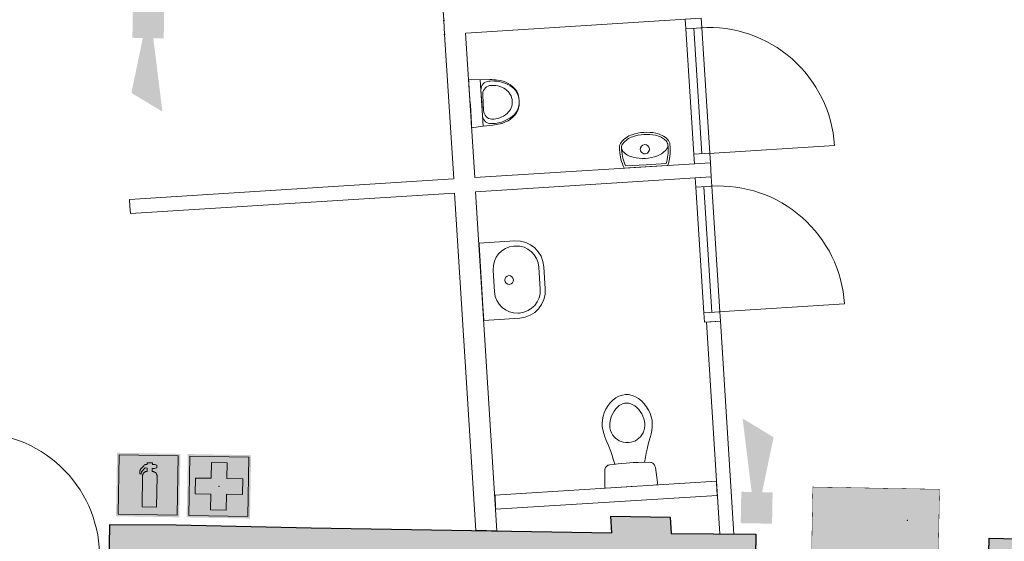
# Model space of a CAD drawing. Header units: millimetres. Extents: x -13022 to 1371524, y -38729 to 632593.
# Tile 59 of 256: x 649407 to 656403, y 18581 to 22283. Entities that reach past the tile are written whole.
import ezdxf

# ---------------------------------------------------------------- set-up
doc = ezdxf.new("R2010")
doc.units = ezdxf.units.MM
doc.header["$LTSCALE"] = 35
doc.set_wipeout_variables(frame=1)
doc.linetypes.add('DASHED', pattern=[200, 100, -100])
for name, color, linetype, lineweight in [('A OPMER', 10, 'Continuous', 50), ('Al65----_beveiliging-inst', 92, 'Continuous', 9), ('brandveiligheid voorzieningen', 10, 'Continuous', 9)]:
    doc.layers.add(name, color=color, linetype=linetype, lineweight=lineweight)
for name, color, linetype in [('LAYER102', 1, 'Continuous'), ('LAYER111', 7, 'Continuous'), ('LAYER28', 7, 'Continuous'), ('LAYER30', 7, 'Continuous'), ('LAYER31', 7, 'Continuous'), ('LAYER74', 7, 'Continuous')]:
    doc.layers.add(name, color=color, linetype=linetype)

# ---------------------------------------------------------------- blocks, each defined once
blk = doc.blocks.new('EHBO verbanddoos')
at = {"layer": 'Al65----_beveiliging-inst', "ltscale": 0.2}
h = blk.add_hatch(color=92, dxfattribs=at)
h.dxf.hatch_style = 1
h.paths.add_polyline_path([(8.59, 7.19), (8.59, 0.19), (15.59, 0.19), (15.59, 7.19)])
h.paths.add_polyline_path([(11.15, 6.49), (13.02, 6.49), (13.02, 4.62), (14.89, 4.62), (14.89, 2.76), (13.02, 2.76), (13.02, 0.89), (11.15, 0.89), (11.15, 2.76), (9.29, 2.76), (9.29, 4.62), (11.15, 4.62)], flags=16)
at = {"layer": 'Al65----_beveiliging-inst', "color": 92, "ltscale": 0.2}
blk.add_lwpolyline([(8.59, 0.19), (8.59, 7.19), (15.59, 7.19), (15.59, 0.19), (8.59, 0.19)], dxfattribs=at)
blk.add_lwpolyline([(14.89, 4.62), (14.89, 2.76), (13.02, 2.76), (13.02, 0.89), (11.15, 0.89), (11.15, 2.76), (9.29, 2.76), (9.29, 4.62), (11.15, 4.62), (11.15, 6.49), (13.02, 6.49), (13.02, 4.62)], close=True, dxfattribs=at)
at = {"layer": 'Al65----_beveiliging-inst', "color": 255, "linetype": 'Continuous'}
blk.add_point((12.09, 3.69), dxfattribs=at)
at = {"layer": 'Al65----_beveiliging-inst', "color": 7, "true_color": 0xffffff}
blk.add_solid([(8.34, -0.06), (15.84, -0.06), (8.34, 7.44), (15.84, 7.44)], dxfattribs=at)
blk.add_solid([(8.34, -0.06), (15.84, -0.06), (8.34, 7.44), (15.84, 7.44)], dxfattribs=at)
blk = doc.blocks.new('Signaalgever (akoestisch)')
at = {"layer": 'Al65----_beveiliging-inst', "color": 10, "linetype": 'Continuous'}
for points in [[(3.71, 0), (3.71, 3.71), (0, 0), (0, 3.71)], [(10.23, 0), (12.38, 3.71), (3.71, 1.24), (3.71, 2.48)]]:
    blk.add_solid(points, dxfattribs=at)
blk = doc.blocks.new('Handbrandblusser')
at = {"ltscale": 0.1}
h = blk.add_hatch(color=10, dxfattribs=at)
h.paths.add_polyline_path([(15.59, 7.19), (8.59, 7.19), (8.59, 0.19), (15.59, 0.19)])
h.paths.add_polyline_path([(11.41, 1.1), (13.13, 1.1), (13.13, 4.76), (13.13, 4.79), (13.12, 4.84), (13.11, 4.88), (13.09, 4.95), (13.06, 5), (13.03, 5.06), (12.99, 5.11), (12.95, 5.14), (12.92, 5.17), (12.85, 5.21), (12.8, 5.24), (12.76, 5.26), (12.7, 5.28), (12.64, 5.29), (12.6, 5.29), (12.54, 5.29), (12.54, 5.67), (12.81, 5.67), (13.08, 5.75), (13.08, 6.04), (12.82, 6.12), (12.54, 6.12), (12.54, 6.32), (11.94, 6.32), (11.94, 6.13), (11.75, 6.13), (11.72, 6.12), (11.68, 6.1), (11.64, 6.08), (11.59, 6.04), (11.53, 5.96), (11.44, 5.86), (11.31, 5.71), (11.15, 5.54), (11.13, 5.49), (11.11, 5.46), (11.1, 5.42), (11.09, 5.39), (11.09, 5.35), (11.08, 5.32), (11.08, 5.28), (11.08, 5.25), (11.07, 5.18), (11.07, 5.13), (11.07, 5.07), (11.07, 4.98), (11.24, 4.98), (11.26, 5.23), (11.71, 5.7), (11.94, 5.7), (11.94, 5.31), (11.92, 5.3), (11.89, 5.3), (11.85, 5.3), (11.81, 5.28), (11.76, 5.27), (11.72, 5.25), (11.69, 5.24), (11.66, 5.22), (11.63, 5.2), (11.6, 5.17), (11.58, 5.15), (11.56, 5.13), (11.53, 5.11), (11.51, 5.08), (11.5, 5.06), (11.49, 5.04), (11.47, 5.02), (11.46, 4.99), (11.45, 4.97), (11.44, 4.94), (11.43, 4.91), (11.42, 4.88), (11.41, 4.84), (11.41, 4.8), (11.41, 4.77)], flags=16)
at = {"layer": 'brandveiligheid voorzieningen', "ltscale": 0.1, "true_color": 0xffffff}
blk.add_hatch(color=7, dxfattribs=at).paths.add_polyline_path([(13.13, 4.76), (13.13, 4.79), (13.12, 4.84), (13.11, 4.88), (13.09, 4.95), (13.06, 5), (13.03, 5.06), (12.99, 5.11), (12.95, 5.14), (12.92, 5.17), (12.85, 5.21), (12.8, 5.24), (12.76, 5.26), (12.7, 5.28), (12.64, 5.29), (12.6, 5.29), (12.54, 5.29), (12.54, 5.67), (12.81, 5.67), (13.08, 5.75), (13.08, 6.04), (12.82, 6.12), (12.54, 6.12), (12.54, 6.32), (11.94, 6.32), (11.94, 6.13), (11.75, 6.13), (11.72, 6.12), (11.68, 6.1), (11.64, 6.08), (11.59, 6.04), (11.53, 5.96), (11.44, 5.86), (11.31, 5.71), (11.15, 5.54), (11.13, 5.49), (11.11, 5.46), (11.1, 5.42), (11.09, 5.39), (11.09, 5.35), (11.08, 5.32), (11.08, 5.28), (11.08, 5.25), (11.07, 5.18), (11.07, 5.13), (11.07, 5.07), (11.07, 4.98), (11.24, 4.98), (11.26, 5.23), (11.71, 5.7), (11.94, 5.7), (11.94, 5.31), (11.92, 5.3), (11.89, 5.3), (11.85, 5.3), (11.81, 5.28), (11.76, 5.27), (11.72, 5.25), (11.69, 5.24), (11.66, 5.22), (11.63, 5.2), (11.6, 5.17), (11.58, 5.15), (11.56, 5.13), (11.53, 5.11), (11.51, 5.08), (11.5, 5.06), (11.49, 5.04), (11.47, 5.02), (11.46, 4.99), (11.45, 4.97), (11.44, 4.94), (11.43, 4.91), (11.42, 4.88), (11.41, 4.84), (11.41, 4.8), (11.41, 4.77), (11.41, 1.1), (13.13, 1.1)])
at = {"color": 10, "lineweight": 5, "ltscale": 0.1}
blk.add_lwpolyline([(11.41, 1.1), (11.41, 4.77), (11.41, 4.8), (11.41, 4.84), (11.42, 4.88), (11.43, 4.91), (11.44, 4.94), (11.45, 4.97), (11.46, 4.99), (11.47, 5.02), (11.49, 5.04), (11.5, 5.06), (11.51, 5.08), (11.53, 5.11), (11.56, 5.13), (11.58, 5.15), (11.6, 5.17), (11.63, 5.2), (11.66, 5.22), (11.69, 5.24), (11.72, 5.25), (11.76, 5.27), (11.81, 5.28), (11.85, 5.3), (11.89, 5.3), (11.92, 5.3), (11.94, 5.31), (11.94, 5.7), (11.71, 5.7), (11.26, 5.23), (11.24, 4.98), (11.07, 4.98), (11.07, 5.07), (11.07, 5.13), (11.07, 5.18), (11.08, 5.25), (11.08, 5.28), (11.08, 5.32), (11.09, 5.35), (11.09, 5.39), (11.1, 5.42), (11.11, 5.46), (11.13, 5.49), (11.15, 5.54), (11.31, 5.71), (11.44, 5.86), (11.53, 5.96), (11.59, 6.04), (11.64, 6.08), (11.68, 6.1), (11.72, 6.12), (11.75, 6.13), (11.94, 6.13), (11.94, 6.32), (12.54, 6.32), (12.54, 6.12), (12.82, 6.12), (13.08, 6.04), (13.08, 5.75), (12.81, 5.67), (12.54, 5.67), (12.54, 5.29), (12.6, 5.29), (12.64, 5.29), (12.7, 5.28), (12.76, 5.26), (12.8, 5.24), (12.85, 5.21), (12.92, 5.17), (12.95, 5.14), (12.99, 5.11), (13.03, 5.06), (13.06, 5), (13.09, 4.95), (13.11, 4.88), (13.12, 4.84), (13.13, 4.79), (13.13, 4.76), (13.13, 1.1), (11.41, 1.1)], dxfattribs=at)
at = {"layer": 'Al65----_beveiliging-inst', "color": 7, "true_color": 0xffffff}
blk.add_solid([(8.34, -0.06), (15.84, -0.06), (8.34, 7.44), (15.84, 7.44)], dxfattribs=at)
at = {"layer": 'brandveiligheid voorzieningen', "color": 10, "ltscale": 0.1}
blk.add_lwpolyline([(8.59, 0.19), (15.59, 0.19), (15.59, 7.19), (8.59, 7.19)], close=True, dxfattribs=at)
blk = doc.blocks.new('Vluchtrichting rechtdoor of naar beneden')
at = {"layer": 'Al65----_beveiliging-inst', "linetype": 'Continuous', "true_color": 0xffffff}
h = blk.add_hatch(color=7, dxfattribs=at)
edge = h.paths.add_edge_path()
edge.add_arc((-2.1449, 5.962), 0.7575, 92.128042, 178.185477)
edge.add_arc((-2.1628, 5.9872), 0.7392, 180.090101, 191.562583)
edge.add_line((-2.887, 5.839), (-4.652, 5.839))
edge.add_line((-4.652, 5.839), (-5.698, 4.787))
edge.add_line((-5.698, 4.787), (-5.285, 4.372))
edge.add_line((-5.285, 4.372), (-4.41, 5.253))
edge.add_line((-4.41, 5.253), (-3.544, 5.253))
edge.add_line((-3.544, 5.253), (-5.527, 3.346))
edge.add_line((-5.527, 3.346), (-6.694, 3.346))
edge.add_line((-6.694, 3.346), (-6.694, 2.613))
edge.add_line((-6.694, 2.613), (-4.496, 2.613))
edge.add_line((-4.496, 2.613), (-4.136, 2.974))
edge.add_line((-4.136, 2.974), (-3.193, 2.026))
edge.add_line((-3.193, 2.026), (-3.193, 0.852))
edge.add_line((-3.193, 0.852), (-2.464, 0.852))
edge.add_line((-2.464, 0.852), (-2.464, 2.33))
edge.add_line((-2.464, 2.33), (-3.621, 3.493))
edge.add_line((-3.621, 3.493), (-3.192, 3.923))
edge.add_line((-3.192, 3.923), (-2.428, 3.154))
edge.add_line((-2.428, 3.154), (-2.033, 3.552))
edge.add_line((-2.033, 3.552), (-2.797, 4.321))
edge.add_line((-2.797, 4.321), (-2.317, 4.803))
edge.add_line((-2.317, 4.803), (-2.317, 5.267))
edge.add_line((-2.317, 5.267), (-2.173, 5.253))
edge.add_arc((-2.2013, 6.0112), 0.7587, 272.13837, 358.096609)
edge.add_arc((-2.2036, 5.9585), 0.7611, 2.072152, 87.692869)
for points in [[(3.808, 1.106), (6.433, 1.106), (6.433, 6.344), (3.808, 6.344)], [(1.1805, 2.889), (1.1805, 5.804), (0.5775, 5.804), (0.5775, 2.889), (-0.571, 2.889), (0.879, 1.421), (2.334, 2.889)]]:
    blk.add_hatch(color=7, dxfattribs=at).paths.add_polyline_path(points)
at = {"layer": 'Al65----_beveiliging-inst', "color": 7, "true_color": 0xffffff, "const_width": 0.05}
blk.add_lwpolyline([(-7.5, 0), (7.5, 0), (7.5, 7.5), (-7.5, 7.5)], close=True, dxfattribs=at)
at = {"layer": 'Al65----_beveiliging-inst', "color": 255}
blk.add_point((3.75, 3.75), dxfattribs=at)
at = {"layer": 'Al65----_beveiliging-inst', "color": 7, "true_color": 0xffffff}
blk.add_solid([(-7.5, 0), (7.5, 0), (-7.5, 7.5), (7.5, 7.5)], dxfattribs=at)
at = {"layer": 'Al65----_beveiliging-inst', "color": 92}
blk.add_solid([(-7.25, 0.25), (7.25, 0.25), (-7.25, 7.25), (7.25, 7.25)], dxfattribs=at)

msp = doc.modelspace()

# ---------------------------------------------------------------- hatches: boundary and pattern name
at = {"layer": 'LAYER111', "linetype": 'Continuous', "lineweight": 5}
msp.add_hatch(color=254, dxfattribs=at).paths.add_polyline_path([(657329.964, 20437.171), (657446.366, 18277.867), (656394.073, 18295.381), (656391.035, 18126.596), (666039.784, 17952.892), (666037.626, 17833.052), (656283.519, 18008.652), (656288.715, 18297.238), (656294.579, 18602.167), (657109.823, 18584.083), (656994.342, 20416.021)], flags=0)

# ---------------------------------------------------------------- linework, layer by layer
at = {"layer": 'LAYER28', "color": 7, "linetype": 'Continuous', "lineweight": 25}
msp.add_lwpolyline([(657329.964, 20437.171), (657446.366, 18277.867), (656394.073, 18295.381), (656391.035, 18126.596), (666039.784, 17952.892), (666037.626, 17833.052), (656283.519, 18008.652), (656288.715, 18297.238), (656294.579, 18602.167), (657109.823, 18584.083), (656994.342, 20416.021)], close=True, dxfattribs=at)
at = {"layer": 'LAYER31', "color": 7, "linetype": 'Continuous', "lineweight": 18}
msp.add_lwpolyline([(649091.999, 18468.062), (649107.908, 19351.802, -0.41421361), (649975.73, 18452.152)], format="xyb", dxfattribs=at)

# ---------------------------------------------------------------- block references
at = {"ltscale": 0.1, "xscale": 60, "yscale": 60, "zscale": 60}
for name, p, rotation in [('Signaalgever (akoestisch)', (650212.073, 22377.44), 268.9686325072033), ('Signaalgever (akoestisch)', (654752.49, 18705.469), 88.96863250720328), ('Handbrandblusser', (649591.017, 18771.674), 358.9686325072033), ('EHBO verbanddoos', (650093.42, 18762.629), 358.9686325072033)]:
    msp.add_blockref(name, p, dxfattribs=dict(at, rotation=rotation))
at = {"layer": 'A OPMER', "ltscale": 0.1, "xscale": 60, "yscale": 60, "zscale": 60, "rotation": 358.9686325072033}
msp.add_blockref('Vluchtrichting rechtdoor of naar beneden', (655484.075, 18507.846), dxfattribs=at)

# ---------------------------------------------------------------- wipeouts: each hides what was drawn before it
at = {"linetype": 'Continuous'}
for points in [[(652575.838, 22188.249), (652497.764, 22233.433), (652569.508, 22288.048), (654242.927, 22393.441), (654246.029, 22343.541), (654249.194, 22293.639)], [(652798.153, 18655.098), (652722.913, 18656.324), (652647.673, 18657.55), (652496.95, 21052.823), (652568.633, 21107.478), (652646.646, 21062.366)], [(654285.75, 20136.699), (654385.568, 20143.028), (654481.382, 18631.855), (654381.128, 18632.513)], [(653741, 19138.092), (653716.399, 19136.2), (653680.393, 19132.734), (653635.043, 19127.594), (653624.445, 19163.896), (653615.989, 19190.737), (653606.174, 19218.427), (653589.437, 19260.963), (653571.703, 19303.704), (653564.351, 19322.391), (653556.776, 19346.071), (653550.537, 19371.069), (653546.469, 19395.098), (653545.63, 19417.941), (653547.621, 19441.722), (653553.042, 19468.545), (653560.528, 19491.999), (653571.737, 19517.418), (653587.403, 19543.861), (653602.191, 19563.171), (653620.977, 19582.388), (653641.833, 19598.48), (653664.559, 19610.859), (653688.897, 19618.982), (653710.52, 19622.135), (653732.391, 19621.718), (653757.555, 19616.71), (653781.639, 19607.274), (653804.34, 19593.924), (653825.417, 19577.211), (653842.484, 19559.906), (653861.362, 19535.637), (653875.686, 19511.825), (653886.036, 19489.495), (653894.758, 19463.563), (653899.714, 19440.218), (653901.741, 19417.448), (653900.741, 19393.104), (653897.655, 19367.514), (653893.089, 19343.072), (653888.175, 19323.615), (653875.87, 19278.982), (653864.633, 19234.689), (653858.428, 19205.99), (653853.367, 19178.299), (653847.381, 19140.95), (653801.738, 19140.364), (653765.65, 19139.298)]]:
    msp.add_wipeout(points, dxfattribs=at).dxf.layer = 'LAYER111'

# ---------------------------------------------------------------- next in the draw order: hatches: boundary and pattern name
at = {"layer": 'LAYER111', "linetype": 'Continuous', "lineweight": 5}
msp.add_hatch(color=254, dxfattribs=at).paths.add_polyline_path([(651471.676, 18373.16), (650043.22, 18398.876), (650048.652, 18700.624), (650517.991, 18697.87), (651477.139, 18676.618), (653613.859, 18641.816), (653606.524, 18758.733), (654027.831, 18751.148), (654035.113, 18634.787), (654637.827, 18630.828), (654632.164, 18316.262)], flags=0)

# ---------------------------------------------------------------- next in the draw order: linework, layer by layer
at = {"layer": 'LAYER102', "color": 7, "linetype": 'Continuous', "lineweight": 18}
for points in [[(654249.194, 22293.639), (652575.838, 22188.249)], [(652646.646, 21062.366), (652798.153, 18655.098)], [(652647.673, 18657.55), (652496.95, 21052.823)], [(652798.153, 18655.098), (652722.913, 18656.324), (652647.673, 18657.55)]]:
    msp.add_lwpolyline(points, dxfattribs=at)
msp.add_lwpolyline([(654285.75, 20136.699), (654385.568, 20143.028), (654481.382, 18631.855), (654381.128, 18632.513)], close=True, dxfattribs=at)
at = {"layer": 'LAYER102', "color": 7, "linetype": 'DASHED', "lineweight": 18}
msp.add_lwpolyline([(652798.153, 18655.098), (652722.913, 18656.324), (652647.673, 18657.55)], dxfattribs=at)
at = {"layer": 'LAYER28', "color": 7, "linetype": 'Continuous', "lineweight": 25}
msp.add_lwpolyline([(651471.676, 18373.16), (650043.22, 18398.876), (650048.652, 18700.624), (650517.991, 18697.87), (651477.139, 18676.618), (653613.859, 18641.816), (653606.524, 18758.733), (654027.831, 18751.148), (654035.113, 18634.787), (654637.827, 18630.828), (654632.164, 18316.262)], close=True, dxfattribs=at)
at = {"layer": 'LAYER30', "color": 7, "linetype": 'Continuous', "lineweight": 18}
for points in [[(654139.655, 22219.563), (654135.42, 22286.429), (654249.194, 22293.64), (654253.428, 22226.774)], [(654381.208, 20209.884), (654385.442, 20143.019), (654271.669, 20135.808), (654267.435, 20202.673)]]:
    msp.add_lwpolyline(points, close=True, dxfattribs=at)
for points in [[(654196.177, 21327.881), (654139.655, 22219.563)], [(654253.063, 21331.486), (654196.542, 22223.168)], [(654309.95, 21335.092), (654253.428, 22226.774)]]:
    msp.add_lwpolyline(points, dxfattribs=at)
at = {"layer": 'LAYER31', "color": 7, "linetype": 'Continuous', "lineweight": 18}
msp.add_lwpolyline([(654303.879, 21334.711), (655195.541, 21391.233, 0.41421361), (654247.358, 22226.396)], format="xyb", dxfattribs=at)
at = {"layer": 'LAYER74', "color": 7, "linetype": 'Continuous', "lineweight": 13}
msp.add_lwpolyline([(653741, 19138.092), (653716.399, 19136.2), (653680.393, 19132.734), (653635.043, 19127.594), (653624.445, 19163.896), (653615.989, 19190.737), (653606.174, 19218.427), (653589.437, 19260.963), (653571.703, 19303.704), (653564.351, 19322.391), (653556.776, 19346.071), (653550.537, 19371.069), (653546.469, 19395.098), (653545.63, 19417.941), (653547.621, 19441.722), (653553.042, 19468.545), (653560.528, 19491.999), (653571.737, 19517.418), (653587.403, 19543.861), (653602.191, 19563.171), (653620.977, 19582.388), (653641.833, 19598.48), (653664.559, 19610.859), (653688.897, 19618.982), (653710.52, 19622.135), (653732.391, 19621.718), (653757.555, 19616.71), (653781.639, 19607.274), (653804.34, 19593.924), (653825.417, 19577.211), (653842.484, 19559.906), (653861.362, 19535.637), (653875.686, 19511.825), (653886.036, 19489.495), (653894.758, 19463.563), (653899.714, 19440.218), (653901.741, 19417.448), (653900.741, 19393.104), (653897.655, 19367.514), (653893.089, 19343.072), (653888.175, 19323.615), (653875.87, 19278.982), (653864.633, 19234.689), (653858.428, 19205.99), (653853.367, 19178.299), (653847.381, 19140.95), (653801.738, 19140.364), (653765.65, 19139.298)], close=True, dxfattribs=at)
for points in [[(653731.953, 19281.403), (653712.953, 19281.598), (653695.687, 19284.304), (653681.137, 19288.626), (653667.306, 19294.651), (653654.379, 19302.291), (653642.539, 19311.331), (653630.502, 19323.238), (653620.117, 19336.67), (653612.597, 19349.545), (653605.292, 19367.355), (653600.762, 19386.559), (653599.383, 19400.267), (653599.688, 19417.168), (653601.875, 19434.507), (653606.673, 19454.473), (653612.799, 19471.844), (653620.603, 19488.686), (653629.827, 19504.493), (653641.936, 19520.847), (653653.726, 19533.428), (653666.544, 19544.038), (653680.01, 19552.392), (653694.182, 19558.375), (653704.92, 19561.091), (653714.317, 19562.222)], [(653731.953, 19281.403), (653750.815, 19283.982), (653767.592, 19288.825), (653781.454, 19294.936), (653794.408, 19302.649), (653806.325, 19311.85), (653816.953, 19322.303), (653827.382, 19335.628), (653836.021, 19350.25), (653841.832, 19363.963), (653846.854, 19382.549), (653848.958, 19402.175), (653848.581, 19415.945), (653846.194, 19432.679), (653841.811, 19449.602), (653834.53, 19468.809), (653826.325, 19485.276), (653816.482, 19501.01), (653805.304, 19515.534), (653791.254, 19530.244), (653777.95, 19541.242), (653763.983, 19550.169), (653749.6, 19556.77), (653734.734, 19560.925), (653723.757, 19562.278), (653714.317, 19562.222)]]:
    msp.add_lwpolyline(points, dxfattribs=at)

# ---------------------------------------------------------------- next in the draw order: wipeouts: each hides what was drawn before it
at = {"linetype": 'Continuous'}
for points in [[(650193.574, 20906.834), (650190.41, 20956.734), (650187.245, 21006.634), (652490.558, 21152.638), (652568.633, 21107.485), (652496.951, 21052.84)], [(652686.89, 20422.774), (652669.64, 20697.23), (652925.597, 20713.351), (652951.127, 20713.052), (652976.441, 20709.421), (653001.039, 20702.522), (653024.518, 20692.471), (653046.475, 20679.442), (653066.569, 20663.655), (653084.43, 20645.383), (653099.721, 20624.937), (653112.26, 20602.666), (653121.741, 20578.954), (653128.078, 20554.203), (653131.121, 20528.839), (653140.886, 20373.293), (653141.051, 20347.751), (653137.876, 20322.406), (653131.43, 20297.691), (653121.815, 20274.029), (653109.194, 20251.824), (653093.763, 20231.458), (653075.839, 20213.277), (653055.678, 20197.594), (653033.63, 20184.676), (653010.103, 20174.743), (652985.477, 20167.968), (652960.191, 20164.464), (652704.203, 20148.318)], [(653751.635, 18968.428), (653571.214, 18957.074), (653568.728, 18957.874), (653567.13, 18959.417), (653565.916, 18961.385), (653565.078, 18963.468), (653564.255, 18966.354), (653563.802, 18968.979), (653563.599, 18971.594), (653563.581, 18974.07), (653563.816, 19080.889), (653564.547, 19086.78), (653565.646, 19092.228), (653567.634, 19098.513), (653570.236, 19104.148), (653573.389, 19109.148), (653577.599, 19113.834), (653581.532, 19117.017), (653586.397, 19119.892), (653591.811, 19122.024), (653599.592, 19123.686), (653680.393, 19132.734), (653716.399, 19136.2), (653741, 19138.092), (653765.65, 19139.298), (653801.738, 19140.364), (653883.147, 19141.524), (653891.011, 19140.849), (653896.674, 19139.409), (653901.884, 19137.169), (653906.149, 19134.504), (653910.888, 19130.38), (653914.682, 19125.82), (653917.963, 19120.555), (653920.73, 19114.567), (653922.511, 19109.302), (653923.97, 19103.544), (653937.565, 18997.596), (653937.896, 18995.144), (653938.036, 18992.519), (653937.863, 18989.859), (653937.435, 18986.896), (653936.896, 18984.721), (653935.92, 18982.62), (653934.514, 18980.888), (653932.181, 18979.785)]]:
    msp.add_wipeout(points, dxfattribs=at).dxf.layer = 'LAYER111'

# ---------------------------------------------------------------- next in the draw order: linework, layer by layer
at = {"layer": 'LAYER102', "color": 7, "linetype": 'Continuous', "lineweight": 18}
for points in [[(650187.245, 21006.634), (652490.558, 21152.638)], [(650193.574, 20906.834), (650190.41, 20956.734), (650187.245, 21006.634)], [(652496.951, 21052.84), (650193.574, 20906.834)]]:
    msp.add_lwpolyline(points, dxfattribs=at)
at = {"layer": 'LAYER102', "color": 7, "linetype": 'DASHED', "lineweight": 18}
for points in [[(650193.574, 20906.834), (650190.41, 20956.734), (650187.245, 21006.634)], [(652496.951, 21052.84), (650193.574, 20906.834)]]:
    msp.add_lwpolyline(points, dxfattribs=at)
at = {"layer": 'LAYER74', "color": 7, "linetype": 'Continuous', "lineweight": 13}
for points in [[(652686.89, 20422.774), (652669.64, 20697.23), (652925.597, 20713.351, -0.41416424), (653131.121, 20528.818), (653140.886, 20373.293, -0.41416428), (652960.16, 20164.439), (652704.203, 20148.318)], [(652948.869, 20200.467, -0.41416428), (652781.608, 20350.668), (652771.843, 20506.193, -0.41416421), (652918.927, 20676.191), (652927.939, 20676.756, -0.41416424), (653095.2, 20526.555), (653104.964, 20371.031, -0.41416428), (652957.88, 20201.032)], [(652882.581, 20466.322, -0.98181824), (652886.462, 20404.113, -0.98181812), (652882.581, 20466.322)]]:
    msp.add_lwpolyline(points, format="xyb", close=True, dxfattribs=at)
msp.add_lwpolyline([(653751.635, 18968.428), (653571.214, 18957.074), (653568.728, 18957.874), (653567.13, 18959.417), (653565.916, 18961.385), (653565.078, 18963.468), (653564.255, 18966.354), (653563.802, 18968.979), (653563.599, 18971.594), (653563.581, 18974.07), (653563.816, 19080.889), (653564.547, 19086.78), (653565.646, 19092.228), (653567.634, 19098.513), (653570.236, 19104.148), (653573.389, 19109.148), (653577.599, 19113.834), (653581.532, 19117.017), (653586.397, 19119.892), (653591.811, 19122.024), (653599.592, 19123.686), (653680.393, 19132.734), (653716.399, 19136.2), (653741, 19138.092), (653765.65, 19139.298), (653801.738, 19140.364), (653883.147, 19141.524), (653891.011, 19140.849), (653896.674, 19139.409), (653901.884, 19137.169), (653906.149, 19134.504), (653910.888, 19130.38), (653914.682, 19125.82), (653917.963, 19120.555), (653920.73, 19114.567), (653922.511, 19109.302), (653923.97, 19103.544), (653937.565, 18997.596), (653937.896, 18995.144), (653938.036, 18992.519), (653937.863, 18989.859), (653937.435, 18986.896), (653936.896, 18984.721), (653935.92, 18982.62), (653934.514, 18980.888), (653932.181, 18979.785)], close=True, dxfattribs=at)

# ---------------------------------------------------------------- next in the draw order: wipeouts: each hides what was drawn before it
at = {"linetype": 'Continuous'}
for points in [[(652640.379, 21162.136), (652568.633, 21107.483), (652490.683, 21152.593), (652426.081, 22178.819), (652497.764, 22233.437), (652575.776, 22188.284)], [(652788.583, 18807.518), (652782.315, 18907.319), (654357.294, 19006.549), (654363.561, 18906.747)]]:
    msp.add_wipeout(points, dxfattribs=at).dxf.layer = 'LAYER111'

# ---------------------------------------------------------------- next in the draw order: linework, layer by layer
at = {"layer": 'LAYER102', "color": 7, "linetype": 'Continuous', "lineweight": 18}
for points in [[(652490.683, 21152.593), (652426.081, 22178.819)], [(652575.776, 22188.284), (652640.379, 21162.136)]]:
    msp.add_lwpolyline(points, dxfattribs=at)
at = {"layer": 'LAYER102', "color": 7, "linetype": 'DASHED', "lineweight": 18}
msp.add_lwpolyline([(650187.245, 21006.634), (652490.558, 21152.638)], dxfattribs=at)
for points in [[(654285.75, 20136.699), (654385.568, 20143.028), (654481.382, 18631.855), (654381.128, 18632.513)], [(652788.583, 18807.518), (652782.315, 18907.319), (654357.294, 19006.549), (654363.561, 18906.747)]]:
    msp.add_lwpolyline(points, close=True, dxfattribs=at)
at = {"layer": 'LAYER102', "color": 7, "linetype": 'Continuous', "lineweight": 18}
msp.add_lwpolyline([(652788.583, 18807.518), (652782.315, 18907.319), (654357.294, 19006.549), (654363.561, 18906.747)], close=True, dxfattribs=at)

# ---------------------------------------------------------------- next in the draw order: wipeouts: each hides what was drawn before it
at = {"linetype": 'Continuous'}
msp.add_wipeout([(652569.508, 22288.048), (652497.764, 22233.433), (652419.814, 22278.585), (652395.836, 22658.524), (652467.582, 22713.183), (652545.531, 22667.998)], dxfattribs=at).dxf.layer = 'LAYER111'

# ---------------------------------------------------------------- next in the draw order: linework, layer by layer
at = {"layer": 'LAYER102', "color": 7, "linetype": 'Continuous', "lineweight": 18}
msp.add_lwpolyline([(652419.814, 22278.585), (652395.836, 22658.524)], dxfattribs=at)
at = {"layer": 'LAYER102', "color": 7, "linetype": 'DASHED', "lineweight": 18}
msp.add_lwpolyline([(654249.194, 22293.639), (652575.838, 22188.249)], dxfattribs=at)

# ---------------------------------------------------------------- next in the draw order: wipeouts: each hides what was drawn before it
at = {"linetype": 'Continuous'}
for points in [[(652607.382, 21686.957), (652596.542, 21859.115), (652679.774, 21857.351), (652748.188, 21858.919), (652800.901, 21854.657), (652824.006, 21851.601), (652846.527, 21845.623), (652868.091, 21836.821), (652888.388, 21825.338), (652907.045, 21811.363), (652923.756, 21795.123), (652938.242, 21776.884), (652947.415, 21755.156), (652953.6, 21732.391), (652956.68, 21709.003)], [(652646.708, 21062.33), (652568.633, 21107.483), (652640.316, 21162.128), (654314.184, 21268.226), (654317.349, 21218.326), (654320.514, 21168.426)]]:
    msp.add_wipeout(points, dxfattribs=at).dxf.layer = 'LAYER111'

# ---------------------------------------------------------------- next in the draw order: linework, layer by layer
at = {"layer": 'LAYER102', "color": 7, "linetype": 'Continuous', "lineweight": 18}
for points in [[(652640.316, 21162.128), (654314.184, 21268.226)], [(654314.184, 21268.226), (654317.349, 21218.326), (654320.514, 21168.426)], [(654320.514, 21168.426), (652646.708, 21062.33)]]:
    msp.add_lwpolyline(points, dxfattribs=at)
at = {"layer": 'LAYER102', "color": 7, "linetype": 'DASHED', "lineweight": 18}
for points in [[(654314.184, 21268.226), (654317.349, 21218.326), (654320.514, 21168.426)], [(654320.514, 21168.426), (652646.708, 21062.33)], [(652646.646, 21062.366), (652798.153, 18655.098)], [(652647.673, 18657.55), (652496.95, 21052.823)]]:
    msp.add_lwpolyline(points, dxfattribs=at)
at = {"layer": 'LAYER30', "color": 7, "linetype": 'Continuous', "lineweight": 18}
for points in [[(654200.411, 21261.015), (654196.177, 21327.881), (654309.95, 21335.092), (654314.184, 21268.226)], [(654320.452, 21168.433), (654324.686, 21101.567), (654210.913, 21094.356), (654206.678, 21161.222)]]:
    msp.add_lwpolyline(points, close=True, dxfattribs=at)
for points in [[(654210.913, 21094.356), (654267.435, 20202.673)], [(654267.8, 21097.961), (654324.321, 20206.279)], [(654324.686, 21101.567), (654381.208, 20209.884)]]:
    msp.add_lwpolyline(points, dxfattribs=at)
at = {"layer": 'LAYER31', "color": 7, "linetype": 'Continuous', "lineweight": 18}
msp.add_lwpolyline([(654375.138, 20209.503), (655266.799, 20266.025, 0.41421361), (654318.616, 21101.189)], format="xyb", dxfattribs=at)
at = {"layer": 'LAYER74', "color": 7, "linetype": 'Continuous', "lineweight": 13}
msp.add_lwpolyline([(652607.382, 21686.957), (652596.542, 21859.115), (652679.774, 21857.351), (652748.188, 21858.919, -0.02259486), (652800.932, 21854.652, -0.22764599), (652938.242, 21776.863, -0.10134958), (652956.648, 21708.974)], format="xyb", dxfattribs=at)

# ---------------------------------------------------------------- next in the draw order: wipeouts: each hides what was drawn before it
at = {"linetype": 'Continuous'}
msp.add_wipeout([(652419.752, 22278.614), (652497.764, 22233.433), (652426.081, 22178.815), (652426.081, 22178.815), (652422.917, 22228.717), (652419.814, 22278.617)], dxfattribs=at).dxf.layer = 'LAYER111'

# ---------------------------------------------------------------- next in the draw order: linework, layer by layer
at = {"layer": 'LAYER102', "color": 7, "linetype": 'DASHED', "lineweight": 18}
for points in [[(652419.814, 22278.585), (652395.836, 22658.524)], [(652426.081, 22178.815), (652422.917, 22228.717), (652419.814, 22278.617)], [(652490.683, 21152.593), (652426.081, 22178.819)]]:
    msp.add_lwpolyline(points, dxfattribs=at)
at = {"layer": 'LAYER102', "color": 7, "linetype": 'Continuous', "lineweight": 18}
msp.add_lwpolyline([(652426.081, 22178.815), (652422.917, 22228.717), (652419.814, 22278.617)], dxfattribs=at)
at = {"layer": 'LAYER102', "color": 7, "linetype": 'Continuous'}
for p in [(652419.814, 22278.617), (652419.814, 22278.617), (652426.081, 22178.815), (652426.081, 22178.815)]:
    msp.add_point(p, dxfattribs=at)

# ---------------------------------------------------------------- next in the draw order: wipeouts: each hides what was drawn before it
at = {"linetype": 'Continuous'}
for points in [[(652956.648, 21708.974), (652956.536, 21685.39), (652953.271, 21662.033), (652946.893, 21639.326), (652934.782, 21619.415), (652920.265, 21601.21), (652903.533, 21585.007), (652884.842, 21571.073), (652864.57, 21559.633), (652842.971, 21550.876), (652820.455, 21544.943), (652768.72, 21534.094), (652700.643, 21527.006), (652618.223, 21514.799), (652607.382, 21686.957)], [(653856.964, 21239.26), (653702.262, 21229.453), (653689.222, 21260.338), (653679.234, 21292.339), (653672.386, 21325.157), (653668.767, 21358.482), (653668.053, 21374.375), (653669.202, 21387.841), (653673.371, 21400.697), (653680.362, 21412.271), (653696.377, 21430.301), (653714.969, 21445.683), (653735.664, 21458.058), (653758.018, 21467.138), (653785.293, 21475.216), (653813.21, 21480.778), (653841.488, 21483.778), (653869.94, 21484.369), (653898.315, 21482.369), (653926.425, 21477.792), (653949.723, 21471.596), (653971.834, 21461.926), (653992.199, 21449.007), (654010.354, 21433.14), (654018.727, 21422.537), (654024.476, 21410.31), (654027.301, 21397.097), (654028.611, 21381.282), (654029.195, 21347.767), (654026.562, 21314.352), (654020.686, 21281.349), (654011.666, 21249.068)]]:
    msp.add_wipeout(points, dxfattribs=at).dxf.layer = 'LAYER111'

# ---------------------------------------------------------------- next in the draw order: linework, layer by layer
at = {"layer": 'LAYER102', "color": 7, "linetype": 'DASHED', "lineweight": 18}
for points in [[(652575.776, 22188.284), (652640.379, 21162.136)], [(652640.316, 21162.128), (654314.184, 21268.226)]]:
    msp.add_lwpolyline(points, dxfattribs=at)
at = {"layer": 'LAYER74', "color": 7, "linetype": 'Continuous', "lineweight": 13}
msp.add_lwpolyline([(652700.643, 21527.006), (652679.774, 21857.351)], dxfattribs=at)
for points in [[(652690.177, 21692.179), (652684.3, 21785.873, -0.40109654), (652739.396, 21846.238), (652749.293, 21847.364, -0.14209998), (652874.938, 21823.059, -0.28928755), (652956.648, 21708.985)], [(652700.19, 21692.807), (652696.74, 21747.698, -0.36999509), (652746.232, 21816.238, -0.17839063), (652858.89, 21789.296, -0.23281382), (652906.823, 21705.279)], [(652607.382, 21686.957), (652618.223, 21514.799), (652700.643, 21527.006), (652768.719, 21534.043, 0.02259484), (652820.422, 21544.893, 0.22764571), (652946.955, 21639.309, 0.10134741), (652956.648, 21708.974)], [(652690.177, 21692.179), (652696.117, 21598.481, 0.40109657), (652758.298, 21545.511), (652768.302, 21545.641, 0.14209997), (652889.915, 21585.531, 0.28928926), (652956.648, 21708.964)], [(652700.19, 21692.807), (652703.64, 21637.917, 0.36999506), (652761.35, 21576.135, 0.17839063), (652869.728, 21617.007, 0.23281695), (652906.718, 21706.379)], [(653856.964, 21239.26), (653702.262, 21229.453, -0.09719306), (653668.767, 21358.471), (653668.053, 21374.375, -0.17332774), (653680.362, 21412.25, -0.15397481), (653757.987, 21467.13, -0.0684418), (653841.488, 21483.78)], [(653856.964, 21239.26), (654011.666, 21249.066, 0.09719304), (654028.611, 21381.283), (654027.334, 21397.149, 0.1733278), (654010.354, 21433.169, 0.15395823), (653926.394, 21477.794, 0.06845411), (653841.488, 21483.773)], [(653856.046, 21254.229), (653711.608, 21245.073, -0.08945143), (653683.783, 21359.259), (653683.065, 21374.918, -0.1731554), (653692.262, 21403.143, -0.15433306), (653762.731, 21452.889, -0.06860133), (653842.406, 21468.802)], [(653856.046, 21254.229), (654000.484, 21263.385, 0.08945141), (654013.651, 21380.174), (654012.369, 21395.795, 0.1731554), (653999.663, 21422.629, 0.15433302), (653923.503, 21463.072, 0.06860565), (653842.468, 21468.801)], [(653853.166, 21299.139, -0.07507547), (653765.844, 21306.353, -0.15532411), (653693.278, 21348.433, -0.1702963), (653683.065, 21374.914)], [(653853.166, 21299.139, 0.07507547), (653938.945, 21317.325, 0.15532411), (654005.622, 21368.233, 0.17035247), (654012.369, 21395.799)]]:
    msp.add_lwpolyline(points, format="xyb", dxfattribs=at)
msp.add_lwpolyline([(653816.666, 21361.952, -0.99999992), (653881.5, 21366.065, -1.00000004), (653816.666, 21361.952)], format="xyb", close=True, dxfattribs=at)

doc.saveas('drawing.dxf')
